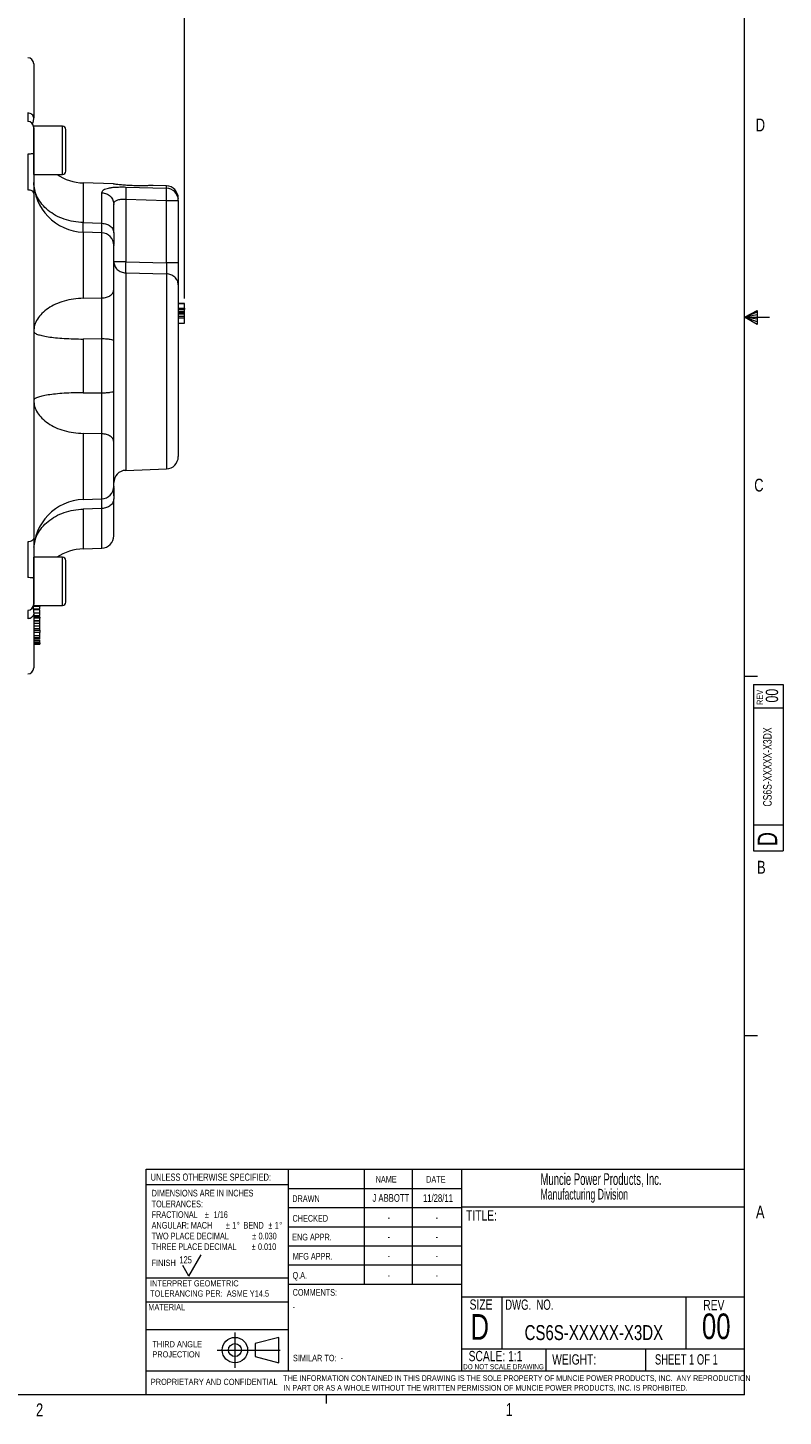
# Model space of a CAD drawing. Header units: inches. Extents: x 0.3 to 33.9, y 0.2 to 21.7.
# Tile 17 of 24: x 26.5 to 33.9, y 0.2 to 13.7. Entities that reach past the tile are written whole.
import ezdxf

# ---------------------------------------------------------------- set-up
doc = ezdxf.new("R2010")
doc.units = ezdxf.units.IN
doc.header["$MEASUREMENT"] = 0
doc.linetypes.add('CENTERX2', pattern=[0.8, 0.5, -0.1, 0.1, -0.1])
doc.layers.add('BORDER', color=7, linetype='Continuous', lineweight=15)
doc.layers.add('SLD-0', color=7, linetype='Continuous', lineweight=15)
doc.styles.add('SLDTEXTSTYLE0', font='TXT', dxfattribs={"width": 0.75})
doc.styles.add('SLDTEXTSTYLE1', font='TXT', dxfattribs={"width": 0.605})
doc.styles.add('SLDTEXTSTYLE2', font='TXT', dxfattribs={"width": 0.694444})
doc.styles.add('SLDTEXTSTYLE3', font='TXT', dxfattribs={"width": 0.6875})
doc.dimstyles.new('SLDDIMSTYLE0', dxfattribs={"dimtxt": 0.25, "dimasz": 0.13, "dimexe": 0, "dimexo": 0.0625, "dimgap": 0.0625, "dimtad": 0, "dimtih": 1, "dimtoh": 1, "dimdec": 4, "dimrnd": 1e-09, "dimzin": 12, "dimdsep": 46, "dimtxsty": 'SLDTEXTSTYLE0', "dimsah": 1, "dimcen": 0.09, "dimadec": 0, "dimazin": 3, "dimtfac": 1, "dimtdec": 4, "dimtofl": 0, "dimtmove": 0, "dimatfit": 3, "dimfxl": 1, "dimfrac": 2, "dimtolj": 1, "dimtzin": 12, "dimarcsym": 0})

# ---------------------------------------------------------------- blocks, each defined once
blk = doc.blocks.new('Block1')
at = {"layer": 'SLD-0', "color": 1, "linetype": 'CENTERX2'}
for p, q in [((3.162, 0.867), (3.162, 0.522)), ((2.989, 0.695), (3.334, 0.695))]:
    blk.add_line(p, q, dxfattribs=at)
at = {"layer": 'SLD-0', "color": 1}
for p, q in [((3.589, 0.818), (3.359, 0.758)), ((3.589, 0.571), (3.589, 0.818)), ((3.334, 0.695), (3.604, 0.695)), ((3.359, 0.758), (3.359, 0.632)), ((3.359, 0.632), (3.589, 0.571))]:
    blk.add_line(p, q, dxfattribs=at)
for radius in [0.124, 0.0629]:
    blk.add_circle((3.162, 0.695), radius, dxfattribs=at)
blk = doc.blocks.new('SW_NOTE_0')
at = {"layer": 'SLD-0', "color": 0, "char_height": 0.06, "attachment_point": 1, "style": 'SLDTEXTSTYLE0'}
for s, insert in [('THIRD ANGLE', (0, 0.077)), ('PROJECTION', (0, -0.022))]:
    blk.add_mtext(s, dxfattribs=dict(at, insert=insert))
blk = doc.blocks.new('SW_NOTE_1')
at = {"layer": 'SLD-0', "color": 0, "char_height": 0.055, "attachment_point": 1, "style": 'SLDTEXTSTYLE0'}
for s, insert in [('THE INFORMATION CONTAINED IN THIS DRAWING IS THE SOLE PROPERTY OF MUNCIE POWER PRODUCTS, INC.  ANY REPRODUCTION', (0, 0.071)), ('IN PART OR AS A WHOLE WITHOUT THE WRITTEN PERMISSION OF MUNCIE POWER PRODUCTS, INC. IS PROHIBITED.', (0, -0.023))]:
    blk.add_mtext(s, dxfattribs=dict(at, insert=insert))
blk = doc.blocks.new('SW_NOTE_2')
at = {"layer": 'SLD-0', "color": 0, "char_height": 0.065, "attachment_point": 1, "style": 'SLDTEXTSTYLE0'}
for s, insert in [('DIMENSIONS ARE IN INCHES', (0, 0.084)), ('TOLERANCES:', (0, -0.021)), ('FRACTIONAL', (0, -0.125)), ('%%p', (0.518, -0.125)), ('1/16', (0.604, -0.125)), ('ANGULAR: MACH', (0, -0.229)), ('%%p', (0.723, -0.229)), ('1', (0.785, -0.229)), ('%%d', (0.829, -0.229)), ('BEND', (0.895, -0.229)), ('%%p', (1.137, -0.229)), ('1', (1.199, -0.229)), ('%%d', (1.243, -0.229)), ('TWO PLACE DECIMAL', (0, -0.334)), ('%%p', (0.979, -0.334)), ('0.030', (1.041, -0.334)), ('THREE PLACE DECIMAL', (0, -0.438)), ('%%p', (0.974, -0.438)), ('0.010', (1.036, -0.438))]:
    blk.add_mtext(s, dxfattribs=dict(at, insert=insert))
blk = doc.blocks.new('SW_NOTE_3')
at = {"layer": 'SLD-0', "color": 0, "char_height": 0.06, "attachment_point": 1, "style": 'SLDTEXTSTYLE0'}
for s, insert in [('INTERPRET GEOMETRIC', (0, 0.077)), ('TOLERANCING PER:  ASME Y14.5', (0, -0.022))]:
    blk.add_mtext(s, dxfattribs=dict(at, insert=insert))
blk = doc.blocks.new('SW_NOTE_4')
at = {"layer": 'SLD-0', "color": 0, "attachment_point": 1, "style": 'SLDTEXTSTYLE1'}
for s, insert, char_height in [('Muncie Power Products, Inc.', (0, 0.147), 0.11458), ('Manufacturing Division', (0, -0.005), 0.10417)]:
    blk.add_mtext(s, dxfattribs=dict(at, insert=insert, char_height=char_height))
blk = doc.blocks.new('*D21')
at = {"layer": 'SLD-0'}
for p, q in [((24.024, 12.222), (24.024, 15.924)), ((25.566, 15.836), (25.515, 15.836)), ((25.515, 15.836), (25.515, 15.439)), ((26.524, 15.836), (26.575, 15.836)), ((26.575, 15.836), (26.575, 15.439)), ((28.066, 11.091), (28.066, 15.924)), ((24.024, 15.799), (25.427, 15.799)), ((28.066, 15.799), (26.664, 15.799)), ((25.515, 15.439), (25.566, 15.439)), ((26.575, 15.439), (26.524, 15.439))]:
    blk.add_line(p, q, dxfattribs=at)
for points in [[(24.024, 15.799), (24.154, 15.779), (24.154, 15.819)], [(28.066, 15.799), (27.936, 15.819), (27.936, 15.779)]]:
    blk.add_solid(points, dxfattribs=at)
at = {"layer": 'SLD-0', "char_height": 0.25, "attachment_point": 1, "style": 'SLDTEXTSTYLE0'}
for s, insert in [('4.04', (25.62, 16.209, -0.439)), ('102.7', (25.63, 15.761, -0.439))]:
    blk.add_mtext(s, dxfattribs=dict(at, insert=insert))

msp = doc.modelspace()

# ---------------------------------------------------------------- linework, layer by layer
at = {"color": 7, "linetype": 'Continuous', "lineweight": 15}
for p, q in [((26.87848, 12.76922), (26.59848, 12.76922)), ((26.59848, 12.30022), (26.59848, 12.76922)), ((26.59848, 12.30022), (26.87848, 12.30022)), ((27.37619, 12.20733), (27.08103, 12.21764)), ((27.49429, 12.17788), (27.89067, 12.1663)), ((27.89067, 12.18937), (27.76107, 12.19389)), ((27.26267, 11.82493), (27.26267, 12.12225)), ((27.49429, 12.05967), (27.49429, 11.44848)), ((27.49429, 12.05967), (27.89067, 12.04795)), ((27.89067, 11.43997), (27.89067, 12.04795)), ((27.89067, 12.04795), (28.00648, 12.04795)), ((28.00648, 12.04795), (28.00648, 11.43997)), ((27.08103, 11.8313), (27.26267, 11.82493)), ((27.26267, 11.73137), (27.08103, 11.73771)), ((27.49429, 11.44848), (27.89067, 11.43997)), ((27.49429, 11.34169), (27.89067, 11.33278)), ((27.08103, 11.09406), (27.26267, 11.09722)), ((28.00648, 11.04294), (28.06648, 11.04294)), ((28.06648, 11.04206), (28.00648, 11.04206)), ((28.00648, 11.04176), (28.06648, 11.04176)), ((28.00648, 11.04147), (28.06648, 11.04147)), ((28.00648, 10.99887), (28.06648, 10.99887)), ((28.00648, 10.98383), (28.06648, 10.98383)), ((28.00648, 10.96659), (28.06648, 10.96659)), ((28.00648, 10.95303), (28.06648, 10.95303)), ((28.06648, 10.93976), (28.00648, 10.93976)), ((28.06648, 10.9178), (28.00648, 10.9178)), ((28.06648, 10.90144), (28.00648, 10.90144)), ((28.00648, 10.85058), (28.06648, 10.85058)), ((27.26267, 10.69792), (27.08103, 10.69662)), ((27.08103, 10.69662), (27.08103, 10.17402)), ((27.26267, 10.17272), (27.26267, 10.69792)), ((27.08103, 10.17402), (27.26267, 10.17272)), ((27.26267, 9.77342), (27.08103, 9.77658)), ((27.49429, 9.41744), (27.89067, 9.43128)), ((27.08103, 9.13293), (27.26267, 9.13928)), ((27.37848, 9.17042), (27.37848, 9.13955)), ((27.26267, 9.04571), (27.08103, 9.03934)), ((27.08103, 8.653), (27.26267, 8.65935)), ((26.87848, 8.57042), (26.59848, 8.57042)), ((26.59848, 8.10142), (26.59848, 8.57042)), ((26.91048, 8.13342), (26.91048, 8.53842)), ((26.59848, 8.10142), (26.87848, 8.10142)), ((26.65848, 8.09861), (26.59848, 8.09861)), ((26.65848, 8.09044), (26.59848, 8.09044)), ((26.65848, 8.06406), (26.59848, 8.06406)), ((26.59848, 8.06276), (26.65848, 8.06276)), ((26.59848, 8.03247), (26.59848, 8.02006)), ((26.59848, 8.03052), (26.65848, 8.03052)), ((26.59848, 8.00244), (26.65848, 8.00244)), ((26.59848, 7.99698), (26.65848, 7.99698)), ((26.65848, 7.9863), (26.59848, 7.9863)), ((26.65848, 7.98797), (26.65848, 7.99325)), ((26.65848, 7.97637), (26.59848, 7.97637)), ((26.65848, 7.95088), (26.59848, 7.95088)), ((26.59848, 7.95049), (26.65848, 7.95049)), ((26.59848, 7.92957), (26.65848, 7.92957)), ((26.59848, 7.90201), (26.65848, 7.90201)), ((26.59848, 7.87687), (26.65848, 7.87687)), ((26.59848, 7.85943), (26.65848, 7.85943)), ((26.65848, 7.92957), (26.65848, 7.9484)), ((26.65848, 7.87687), (26.65848, 7.89966)), ((26.65848, 7.83869), (26.59848, 7.83869)), ((26.65848, 7.83673), (26.59848, 7.83673)), ((26.59848, 7.80795), (26.65848, 7.80795)), ((26.59848, 7.7879), (26.65848, 7.7879)), ((26.65848, 7.77088), (26.59848, 7.77088)), ((26.59848, 7.76038), (26.65848, 7.76038)), ((26.59848, 7.75695), (26.65848, 7.75695)), ((26.65848, 7.73672), (26.59848, 7.73672)), ((26.65848, 7.72846), (26.59848, 7.72846)), ((26.65848, 7.71953), (26.59848, 7.71953))]:
    msp.add_line(p, q, dxfattribs=at)
at = {"color": 8, "linetype": 'Continuous', "lineweight": 15}
for p, q in [((26.87848, 12.30022), (26.87848, 12.76922)), ((27.08103, 12.21764), (27.08103, 11.8313)), ((27.89067, 12.1663), (27.89067, 12.18937)), ((27.08103, 11.73771), (27.08103, 11.09406)), ((27.26267, 11.09722), (27.26267, 11.73137)), ((27.49429, 11.34169), (27.49429, 9.41744)), ((27.89067, 11.33278), (27.89067, 9.43128)), ((27.08103, 9.77658), (27.08103, 9.13293)), ((27.26267, 9.13928), (27.26267, 9.77342)), ((27.08103, 9.03934), (27.08103, 8.653)), ((27.26267, 8.65935), (27.26267, 9.04571)), ((26.87848, 8.10142), (26.87848, 8.57042))]:
    msp.add_line(p, q, dxfattribs=at)
at = {"color": 7, "linetype": 'Continuous', "lineweight": 15}
for centre, radius, start, end in [((26.53848, 13.37738), 0.06, 0, 88), ((26.53848, 12.75678), 0.06, 360, 88), ((26.87848, 12.73722), 0.032, 360, 90), ((26.87848, 12.33222), 0.032, 270, 0), ((27.09848, 12.2374), 0.5, 180, 268), ((27.09848, 12.71733), 0.5, 236.535288, 268), ((27.88648, 12.06944), 0.12, 0, 88), ((27.88733, 12.0472), 0.11915, 0.364019, 88.393997), ((27.25848, 11.61144), 0.12, 0, 88), ((27.88648, 9.5512), 0.12, 272, 0), ((27.49848, 9.29751), 0.12, 92, 180), ((27.25848, 9.2592), 0.12, 272, 360), ((27.09848, 8.63324), 0.5, 92, 180), ((27.25848, 8.77927), 0.12, 272, 0), ((27.09848, 8.15331), 0.5, 92, 123.464712), ((26.87848, 8.53842), 0.032, 0, 90), ((26.87848, 8.13342), 0.032, 270, 0), ((26.53848, 8.11386), 0.06, 272, 0), ((26.53848, 7.49326), 0.06, 272, 360)]:
    msp.add_arc(centre, radius, start, end, dxfattribs=at)
for points, knots in [([(26.59848, 13.37738), (26.59848, 13.37431), (26.59848, 13.36817), (26.59848, 13.31885), (26.59848, 13.24195), (26.59848, 13.13644), (26.59848, 13.00818), (26.59848, 12.9028), (26.59848, 12.85058)], [0, 0, 0, 0, 0.17159352, 0.34227145, 0.511803, 0.67732548, 0.84012194, 1, 1, 1, 1]), ([(26.58672, 12.79626), (26.58809, 12.79699), (26.59138, 12.79874), (26.59455, 12.81113), (26.59697, 12.82427), (26.59832, 12.83739), (26.59843, 12.84596), (26.59848, 12.84991)], [0, 0, 0, 0, 0.19862158, 0.47795801, 0.69387575, 0.85899363, 1, 1, 1, 1]), ([(26.59848, 12.7554), (26.59848, 12.75572), (26.59848, 12.75681), (26.59848, 12.74635), (26.59848, 12.72485), (26.59848, 12.69305), (26.59848, 12.65334), (26.59848, 12.60705), (26.59848, 12.55684), (26.59848, 12.52303), (26.59848, 12.50635)], [0, 0, 0, 0, 0.05722164, 0.19341989, 0.32961815, 0.46227993, 0.59494171, 0.73113996, 0.86733822, 1, 1, 1, 1]), ([(26.91048, 12.33222), (26.91048, 12.33493), (26.91048, 12.33909), (26.91048, 12.36434), (26.91048, 12.39047), (26.91048, 12.42292), (26.91048, 12.47006), (26.91048, 12.53472), (26.91048, 12.59938), (26.91048, 12.64653), (26.91048, 12.67897), (26.91048, 12.7051), (26.91048, 12.73036), (26.91048, 12.73452), (26.91048, 12.73722)], [0, 0, 0, 0, 0.11972842, 0.18418033, 0.25, 0.31581967, 0.38027158, 0.5, 0.61972842, 0.68418033, 0.75, 0.81581967, 0.88027158, 1, 1, 1, 1]), ([(26.54058, 12.49869), (26.54062, 12.47087), (26.54069, 12.42119), (26.54072, 12.35491), (26.54073, 12.30021), (26.54071, 12.25709), (26.54068, 12.21613), (26.54063, 12.18167), (26.54059, 12.15902), (26.54058, 12.14951)], [0, 0, 0, 0, 0.2271673, 0.40566216, 0.54340472, 0.68194649, 0.77822301, 0.90686607, 1, 1, 1, 1]), ([(26.59848, 12.50635), (26.59848, 12.47207), (26.59848, 12.4035), (26.59848, 12.30125), (26.59848, 12.20292), (26.59848, 12.14449), (26.59848, 12.11527)], [0, 0, 0, 0, 0.25000536, 0.5000378, 0.74999915, 1, 1, 1, 1]), ([(27.26267, 12.12225), (27.26579, 12.13204), (27.27198, 12.15147), (27.31539, 12.16661), (27.36222, 12.1741), (27.40313, 12.17735), (27.4476, 12.17876), (27.47879, 12.17817), (27.49429, 12.17788)], [0, 0, 0, 0, 0.25722613, 0.51004716, 0.63510572, 0.75797199, 0.87973136, 1, 1, 1, 1]), ([(27.4545, 12.19764), (27.44612, 12.19852), (27.42911, 12.20031), (27.40859, 12.20284), (27.39217, 12.205), (27.38132, 12.20651), (27.37575, 12.20732), (27.37607, 12.20727), (27.37619, 12.20725)], [0, 0, 0, 0, 0.17842471, 0.36200016, 0.54043169, 0.72409441, 0.90147017, 1, 1, 1, 1]), ([(27.76107, 12.19384), (27.76122, 12.19385), (27.7619, 12.19389), (27.75788, 12.19363), (27.74904, 12.19307), (27.73528, 12.19228), (27.71714, 12.19139), (27.69495, 12.19053), (27.66895, 12.18985), (27.63972, 12.1895), (27.60782, 12.18963), (27.57422, 12.19033), (27.53968, 12.19166), (27.50784, 12.19345), (27.47905, 12.1955), (27.46273, 12.19692), (27.4545, 12.19764)], [0, 0, 0, 0, 0.021151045, 0.095069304, 0.165828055, 0.238555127, 0.310951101, 0.385272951, 0.460982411, 0.538700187, 0.617920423, 0.699297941, 0.781046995, 0.865112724, 0.931917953, 1, 1, 1, 1]), ([(27.49429, 12.17788), (27.49465, 12.17405), (27.49537, 12.16641), (27.49569, 12.13842), (27.49537, 12.10165), (27.49465, 12.07367), (27.49429, 12.05967)], [0, 0, 0, 0, 0.25011375, 0.5, 0.74988625, 1, 1, 1, 1]), ([(26.59848, 12.11527), (26.59848, 12.03552), (26.59848, 11.87457), (26.59848, 11.61276), (26.59848, 11.3351), (26.59848, 11.04333), (26.59848, 10.74161), (26.59848, 10.43533), (26.59848, 10.12905), (26.59848, 9.82733), (26.59848, 9.53555), (26.59848, 9.25789), (26.59848, 8.99608), (26.59848, 8.83513), (26.59848, 8.75538)], [0, 0, 0, 0, 0.07993651, 0.16133214, 0.24409849, 0.32885903, 0.41419794, 0.49999999, 0.58579675, 0.67113572, 0.7559015, 0.83866274, 0.92006097, 1, 1, 1, 1]), ([(27.37848, 12.00833), (27.37993, 12.01743), (27.38207, 12.0309), (27.39641, 12.04388), (27.41036, 12.05119), (27.42757, 12.05624), (27.44745, 12.05929), (27.47004, 12.06061), (27.48612, 12.05999), (27.49429, 12.05967)], [0, 0, 0, 0, 0.26493722, 0.39221212, 0.51681031, 0.63297515, 0.7516961, 0.87378794, 1, 1, 1, 1]), ([(27.89067, 12.04795), (27.89103, 12.06157), (27.89177, 12.08968), (27.89205, 12.12453), (27.89189, 12.14687), (27.89139, 12.16041), (27.89092, 12.16423), (27.89067, 12.1663)], [0, 0, 0, 0, 0.24177136, 0.49932159, 0.70033108, 0.83791546, 1, 1, 1, 1]), ([(28.00648, 12.04795), (28.00648, 12.05644), (28.00648, 12.06918), (28.00648, 12.06758), (28.00648, 12.06705)], [0, 0, 0, 0, 0.66655698, 1, 1, 1, 1]), ([(27.37848, 11.73109), (27.37848, 11.76985), (27.37848, 11.84739), (27.37848, 11.94067), (27.37848, 11.98578), (27.37848, 12.00833)], [0, 0, 0, 0, 0.33326025, 0.66675614, 1, 1, 1, 1]), ([(27.37848, 11.73109), (27.37848, 11.70526), (27.37848, 11.65619), (27.37848, 11.63116), (27.37848, 11.6193)], [0, 0, 0, 0, 0.526566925, 1, 1, 1, 1]), ([(27.37848, 11.17532), (27.37848, 11.19692), (27.37848, 11.24119), (27.37848, 11.32262), (27.37848, 11.40532), (27.37848, 11.48131), (27.37848, 11.54541), (27.37848, 11.5903), (27.37848, 11.61202), (27.37848, 11.60934), (27.37848, 11.60862)], [0, 0, 0, 0, 0.13191305, 0.27034792, 0.40878278, 0.54069583, 0.67260888, 0.81104375, 0.94947861, 1, 1, 1, 1]), ([(27.49429, 11.44848), (27.49409, 11.4375), (27.49368, 11.41555), (27.49352, 11.38519), (27.49368, 11.35907), (27.49409, 11.34748), (27.49429, 11.34169)], [0, 0, 0, 0, 0.250044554, 0.5, 0.749955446, 1, 1, 1, 1]), ([(27.89067, 11.43997), (27.89093, 11.42567), (27.89136, 11.40157), (27.89145, 11.37089), (27.89124, 11.34818), (27.89086, 11.33782), (27.89067, 11.33278)], [0, 0, 0, 0, 0.32249345, 0.54318384, 0.77777715, 1, 1, 1, 1]), ([(28.00648, 11.43997), (28.00648, 11.41787), (28.00648, 11.37366), (28.00648, 11.31266), (28.00648, 11.26011), (28.00648, 11.2371), (28.00648, 11.22558)], [0, 0, 0, 0, 0.2498446, 0.49968698, 0.74963878, 1, 1, 1, 1]), ([(27.26267, 10.69792), (27.2627, 10.70644), (27.26277, 10.72486), (27.26287, 10.75656), (27.26295, 10.78849), (27.26301, 10.82091), (27.26306, 10.85435), (27.2631, 10.90957), (27.26306, 10.97296), (27.26292, 11.0417), (27.26276, 11.07783), (27.26267, 11.09722)], [0, 0, 0, 0, 0.06017949, 0.13011372, 0.22233812, 0.28341213, 0.35790137, 0.457617, 0.67746238, 0.82693586, 1, 1, 1, 1]), ([(27.37848, 10.68019), (27.37848, 10.72452), (27.37848, 10.81314), (27.37848, 10.94481), (27.37848, 11.06935), (27.37848, 11.14), (27.37848, 11.17532)], [0, 0, 0, 0, 0.2506275, 0.50100176, 0.75057767, 1, 1, 1, 1]), ([(28.00648, 11.22558), (28.00648, 11.20263), (28.00648, 11.15575), (28.00648, 11.05932), (28.00648, 10.94382), (28.00648, 10.8111), (28.00648, 10.66729), (28.00648, 10.51878), (28.00648, 10.37218), (28.00648, 10.23077), (28.00648, 10.0946), (28.00648, 9.96418), (28.00648, 9.8434), (28.00648, 9.73841), (28.00648, 9.65408), (28.00648, 9.59426), (28.00648, 9.55779), (28.00648, 9.55337), (28.00648, 9.5512)], [0, 0, 0, 0, 0.05942547, 0.12141016, 0.18522661, 0.25, 0.31477339, 0.37858984, 0.44057453, 0.5, 0.55942547, 0.62141016, 0.68522661, 0.75, 0.81477339, 0.87858984, 0.94057453, 1, 1, 1, 1]), ([(28.06648, 10.99887), (28.06648, 11.00003), (28.06648, 11.00288), (28.06648, 11.00707), (28.06648, 11.01194), (28.06648, 11.01601), (28.06648, 11.01953), (28.06648, 11.02241), (28.06648, 11.02507), (28.06648, 11.02741), (28.06648, 11.02933), (28.06648, 11.03114), (28.06648, 11.03297), (28.06648, 11.0348), (28.06648, 11.03668), (28.06648, 11.03824), (28.06648, 11.03979), (28.06648, 11.0411), (28.06648, 11.04135), (28.06648, 11.04147)], [0, 0, 0, 0, 0.04465946, 0.10927179, 0.17484754, 0.26298636, 0.30807017, 0.36088215, 0.42414287, 0.46792924, 0.51179792, 0.55600407, 0.60028622, 0.65639895, 0.71266268, 0.78070715, 0.82953016, 0.91966842, 1, 1, 1, 1]), ([(28.06648, 10.99887), (28.06648, 10.99853), (28.06648, 10.99785), (28.06648, 10.99684), (28.06648, 10.99583), (28.06648, 10.99471), (28.06648, 10.99351), (28.06648, 10.99225), (28.06648, 10.99103), (28.06648, 10.98983), (28.06648, 10.98869), (28.06648, 10.98759), (28.06648, 10.98656), (28.06648, 10.98563), (28.06648, 10.98497), (28.06648, 10.98452), (28.06648, 10.98415), (28.06648, 10.98388), (28.06648, 10.98384), (28.06648, 10.98383)], [0, 0, 0, 0, 0.04665461, 0.09390058, 0.14262726, 0.19172073, 0.25838995, 0.32557212, 0.39404506, 0.46285699, 0.53514983, 0.60777557, 0.68151949, 0.75570986, 0.82718983, 0.86333199, 0.89964014, 0.96610631, 1, 1, 1, 1]), ([(28.06648, 10.96659), (28.06648, 10.96661), (28.06648, 10.96665), (28.06648, 10.96697), (28.06648, 10.96745), (28.06648, 10.96816), (28.06648, 10.96917), (28.06648, 10.97053), (28.06648, 10.97209), (28.06648, 10.97386), (28.06648, 10.97581), (28.06648, 10.97778), (28.06648, 10.97962), (28.06648, 10.98127), (28.06648, 10.98263), (28.06648, 10.98352), (28.06648, 10.98383)], [0, 0, 0, 0, 0.057511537, 0.115670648, 0.175376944, 0.235450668, 0.322969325, 0.411149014, 0.501086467, 0.591526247, 0.683906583, 0.776829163, 0.847998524, 0.907592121, 0.967409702, 1, 1, 1, 1]), ([(28.06648, 10.95303), (28.06648, 10.95331), (28.06648, 10.95416), (28.06648, 10.9553), (28.06648, 10.95668), (28.06648, 10.95776), (28.06648, 10.95893), (28.06648, 10.95994), (28.06648, 10.96102), (28.06648, 10.96202), (28.06648, 10.96294), (28.06648, 10.96379), (28.06648, 10.96454), (28.06648, 10.9652), (28.06648, 10.96572), (28.06648, 10.9661), (28.06648, 10.96637), (28.06648, 10.96655), (28.06648, 10.96658), (28.06648, 10.96659)], [0, 0, 0, 0, 0.03416972, 0.1040725, 0.14160854, 0.21746565, 0.25606476, 0.31786191, 0.3801338, 0.44365344, 0.50752046, 0.57290528, 0.63861835, 0.70537008, 0.77249225, 0.82862334, 0.88501985, 0.94233053, 1, 1, 1, 1]), ([(28.06648, 10.93976), (28.06648, 10.93977), (28.06648, 10.93978), (28.06648, 10.93991), (28.06648, 10.9401), (28.06648, 10.9404), (28.06648, 10.94083), (28.06648, 10.94141), (28.06648, 10.9421), (28.06648, 10.94289), (28.06648, 10.94376), (28.06648, 10.94471), (28.06648, 10.94575), (28.06648, 10.94698), (28.06648, 10.94843), (28.06648, 10.94988), (28.06648, 10.95112), (28.06648, 10.95209), (28.06648, 10.95271), (28.06648, 10.95303)], [0, 0, 0, 0, 0.04355615, 0.08741689, 0.13211405, 0.17705172, 0.23966742, 0.30276203, 0.36719183, 0.43201962, 0.49629314, 0.56093197, 0.6267781, 0.69308188, 0.77708463, 0.86264359, 0.91350675, 0.95649266, 1, 1, 1, 1]), ([(28.06648, 10.91921), (28.06648, 10.91972), (28.06648, 10.92115), (28.06648, 10.92339), (28.06648, 10.92592), (28.06648, 10.92834), (28.06648, 10.93062), (28.06648, 10.93276), (28.06648, 10.93474), (28.06648, 10.93661), (28.06648, 10.93824), (28.06648, 10.93928), (28.06648, 10.93968), (28.06648, 10.93976)], [0, 0, 0, 0, 0.0541212, 0.15035819, 0.24859628, 0.34742067, 0.44639357, 0.54591347, 0.64723104, 0.74922525, 0.86379032, 0.97382979, 1, 1, 1, 1]), ([(28.06648, 10.90144), (28.06648, 10.90179), (28.06648, 10.90285), (28.06648, 10.90426), (28.06648, 10.90573), (28.06648, 10.90694), (28.06648, 10.90821), (28.06648, 10.90944), (28.06648, 10.91073), (28.06648, 10.91208), (28.06648, 10.91344), (28.06648, 10.91469), (28.06648, 10.91563), (28.06648, 10.9163), (28.06648, 10.91677), (28.06648, 10.91718), (28.06648, 10.91751), (28.06648, 10.91775), (28.06648, 10.91778), (28.06648, 10.9178)], [0, 0, 0, 0, 0.04187494, 0.12700237, 0.17076096, 0.22841859, 0.28652183, 0.34575334, 0.40528161, 0.48388081, 0.56301589, 0.64387806, 0.72538591, 0.76923045, 0.81323103, 0.85782435, 0.90268599, 0.95100606, 1, 1, 1, 1]), ([(28.06648, 10.85058), (28.06648, 10.85062), (28.06648, 10.85073), (28.06648, 10.85153), (28.06648, 10.8529), (28.06648, 10.85469), (28.06648, 10.85744), (28.06648, 10.86041), (28.06648, 10.86316), (28.06648, 10.86596), (28.06648, 10.86871), (28.06648, 10.87164), (28.06648, 10.87395), (28.06648, 10.87636), (28.06648, 10.87888), (28.06648, 10.88138), (28.06648, 10.88465), (28.06648, 10.88795), (28.06648, 10.892), (28.06648, 10.89518), (28.06648, 10.89853), (28.06648, 10.9004), (28.06648, 10.90144)], [0, 0, 0, 0, 0.03585586, 0.10837865, 0.14491874, 0.21716444, 0.29208881, 0.37522537, 0.42936031, 0.46740074, 0.54362642, 0.58216633, 0.62076068, 0.65968987, 0.69880369, 0.73798413, 0.77235666, 0.84127491, 0.87585942, 0.93424855, 0.96347471, 1, 1, 1, 1]), ([(27.26267, 9.77342), (27.26276, 9.79281), (27.26292, 9.82895), (27.26306, 9.89768), (27.2631, 9.96107), (27.26306, 10.0163), (27.26301, 10.04974), (27.26294, 10.08738), (27.26283, 10.12798), (27.26272, 10.15949), (27.26267, 10.17272)], [0, 0, 0, 0, 0.1730747, 0.3225573, 0.5424161, 0.64213781, 0.7166316, 0.77770933, 0.90667544, 1, 1, 1, 1]), ([(27.37848, 9.69532), (27.37848, 9.73064), (27.37848, 9.8013), (27.37848, 9.92583), (27.37848, 10.0575), (27.37848, 10.14612), (27.37848, 10.19045)], [0, 0, 0, 0, 0.24942233, 0.49899824, 0.749372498, 1, 1, 1, 1]), ([(27.37848, 9.26202), (27.37848, 9.2613), (27.37848, 9.25862), (27.37848, 9.28034), (27.37848, 9.32523), (27.37848, 9.38934), (27.37848, 9.46533), (27.37848, 9.54802), (27.37848, 9.62946), (27.37848, 9.67372), (27.37848, 9.69532)], [0, 0, 0, 0, 0.05052139, 0.18895625, 0.32739112, 0.45930417, 0.59121722, 0.72965208, 0.86808695, 1, 1, 1, 1]), ([(27.37845, 9.17042), (27.37844, 9.17957), (27.37844, 9.20434), (27.37817, 9.22563), (27.37771, 9.24153), (27.37682, 9.24405), (27.37644, 9.24512)], [0, 0, 0, 0, 0.20071641, 0.54305238, 0.80452477, 1, 1, 1, 1]), ([(27.26267, 9.04571), (27.26276, 9.06033), (27.26292, 9.08756), (27.26306, 9.11995), (27.26307, 9.13252), (27.26308, 9.13945)], [0, 0, 0, 0, 0.34208066, 0.63753171, 1, 1, 1, 1]), ([(27.37848, 8.77927), (27.37848, 8.78142), (27.37848, 8.7857), (27.37848, 8.82004), (27.37848, 8.87331), (27.37848, 8.94582), (27.37848, 9.03324), (27.37848, 9.10437), (27.37848, 9.13955)], [0, 0, 0, 0, 0.17275416, 0.34435405, 0.51451295, 0.67975419, 0.84165162, 1, 1, 1, 1]), ([(26.60108, 8.66906), (26.60249, 8.68703), (26.60589, 8.73004), (26.63244, 8.79555), (26.67645, 8.86258), (26.73663, 8.92167), (26.80992, 8.97078), (26.89387, 9.00776), (26.98528, 9.03254), (27.04912, 9.03708), (27.08103, 9.03934)], [0, 0, 0, 0, 0.09298811, 0.22256123, 0.35213436, 0.48170749, 0.61128062, 0.74085374, 0.87042687, 1, 1, 1, 1]), ([(26.54058, 8.72114), (26.54062, 8.69761), (26.54069, 8.6556), (26.54072, 8.59269), (26.54073, 8.53913), (26.54071, 8.49378), (26.54068, 8.44939), (26.54063, 8.41033), (26.54059, 8.3833), (26.54058, 8.37196)], [0, 0, 0, 0, 0.22716738, 0.40566242, 0.54340501, 0.68194667, 0.77822309, 0.90686608, 1, 1, 1, 1]), ([(26.59848, 8.75538), (26.59848, 8.72615), (26.59848, 8.6677), (26.59848, 8.56938), (26.59848, 8.46713), (26.59848, 8.39858), (26.59848, 8.36429)], [0, 0, 0, 0, 0.25000546, 0.5000381, 0.74999925, 1, 1, 1, 1]), ([(26.59848, 8.36429), (26.59848, 8.34761), (26.59848, 8.3138), (26.59848, 8.26359), (26.59848, 8.2173), (26.59848, 8.1776), (26.59848, 8.1458), (26.59848, 8.12429), (26.59848, 8.11384), (26.59848, 8.11492), (26.59848, 8.11524)], [0, 0, 0, 0, 0.13266178, 0.26886004, 0.40505829, 0.53772007, 0.67038185, 0.80658011, 0.94277836, 1, 1, 1, 1]), ([(26.59844, 8.03247), (26.59844, 8.03433), (26.59842, 8.04346), (26.59814, 8.0564), (26.59754, 8.07085), (26.59636, 8.08438), (26.5952, 8.09066), (26.59359, 8.09127), (26.59308, 8.09146)], [0, 0, 0, 0, 0.04898028, 0.23985567, 0.40815707, 0.6155621, 0.87795504, 1, 1, 1, 1]), ([(26.59848, 8.02006), (26.59848, 7.96785), (26.59848, 7.86247), (26.59848, 7.7342), (26.59848, 7.6287), (26.59848, 7.5518), (26.59848, 7.50247), (26.59848, 7.49634), (26.59848, 7.49326)], [0, 0, 0, 0, 0.15987303, 0.32266429, 0.48819699, 0.65771808, 0.82839589, 1, 1, 1, 1]), ([(26.65848, 8.09858), (26.65848, 8.09778), (26.65848, 8.09658), (26.65848, 8.09327), (26.65848, 8.09121), (26.65848, 8.09044)], [0, 0, 0, 0, 0.55796579, 0.83629353, 1, 1, 1, 1]), ([(26.65848, 8.06406), (26.65848, 8.06502), (26.65848, 8.06748), (26.65848, 8.07349), (26.65848, 8.08008), (26.65848, 8.08608), (26.65848, 8.0891), (26.65848, 8.09044)], [0, 0, 0, 0, 0.15670981, 0.40117356, 0.66627579, 0.85190919, 1, 1, 1, 1]), ([(26.65848, 8.06653), (26.65848, 8.06784), (26.65848, 8.07256), (26.65848, 8.07825), (26.65848, 8.08215), (26.65848, 8.08282)], [0, 0, 0, 0, 0.24273696, 0.86949581, 1, 1, 1, 1]), ([(26.65848, 8.03052), (26.65848, 8.03423), (26.65848, 8.04213), (26.65848, 8.05115), (26.65848, 8.05595)], [0, 0, 0, 0, 0.46909047, 1, 1, 1, 1]), ([(26.65848, 8.00244), (26.65848, 8.00443), (26.65848, 8.00843), (26.65848, 8.01713), (26.65848, 8.02557), (26.65848, 8.03052)], [0, 0, 0, 0, 0.2923998, 0.58508718, 1, 1, 1, 1]), ([(26.65848, 7.9862), (26.65848, 7.98617), (26.65848, 7.98576), (26.65848, 7.98309), (26.65848, 7.97941), (26.65848, 7.97719), (26.65848, 7.97637)], [0, 0, 0, 0, 0.04580233, 0.58384599, 0.84587821, 1, 1, 1, 1]), ([(26.65848, 7.95088), (26.65848, 7.95171), (26.65848, 7.95382), (26.65848, 7.95948), (26.65848, 7.96587), (26.65848, 7.97184), (26.65848, 7.97498), (26.65848, 7.97637)], [0, 0, 0, 0, 0.15670981, 0.40117356, 0.66627579, 0.85190919, 1, 1, 1, 1]), ([(26.65848, 7.90201), (26.65848, 7.90257), (26.65848, 7.90396), (26.65848, 7.90887), (26.65848, 7.91611), (26.65848, 7.92373), (26.65848, 7.92812), (26.65848, 7.92957)], [0, 0, 0, 0, 0.12248182, 0.30175194, 0.57769016, 0.86068618, 1, 1, 1, 1]), ([(26.65848, 7.90201), (26.65848, 7.90168), (26.65848, 7.90122), (26.65848, 7.90183), (26.65848, 7.90201)], [0, 0, 0, 0, 0.7178974, 1, 1, 1, 1]), ([(26.65848, 7.85943), (26.65848, 7.8608), (26.65848, 7.86462), (26.65848, 7.87038), (26.65848, 7.8747), (26.65848, 7.87687)], [0, 0, 0, 0, 0.21806141, 0.60746674, 1, 1, 1, 1]), ([(26.65848, 7.85943), (26.65848, 7.85839), (26.65848, 7.85559), (26.65848, 7.84975), (26.65848, 7.84422), (26.65848, 7.84006), (26.65848, 7.83909), (26.65848, 7.83869)], [0, 0, 0, 0, 0.116766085, 0.316948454, 0.687458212, 0.870935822, 1, 1, 1, 1]), ([(26.65848, 7.83966), (26.65848, 7.83926), (26.65848, 7.83836), (26.65848, 7.83832), (26.65848, 7.83863), (26.65848, 7.83869)], [0, 0, 0, 0, 0.40174614, 0.89203972, 1, 1, 1, 1]), ([(26.65848, 7.80795), (26.65848, 7.80845), (26.65848, 7.80961), (26.65848, 7.81429), (26.65848, 7.82245), (26.65848, 7.82954), (26.65848, 7.83362)], [0, 0, 0, 0, 0.13140792, 0.30994504, 0.60289035, 1, 1, 1, 1]), ([(26.65848, 7.80795), (26.65848, 7.80771), (26.65848, 7.80746), (26.65848, 7.80792), (26.65848, 7.80795)], [0, 0, 0, 0, 0.934647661, 1, 1, 1, 1]), ([(26.65848, 7.7879), (26.65848, 7.78826), (26.65848, 7.78913), (26.65848, 7.79333), (26.65848, 7.79825), (26.65848, 7.80225), (26.65848, 7.80336)], [0, 0, 0, 0, 0.18055215, 0.44509595, 0.846023, 1, 1, 1, 1]), ([(26.65848, 7.77088), (26.65848, 7.77131), (26.65848, 7.77243), (26.65848, 7.77687), (26.65848, 7.78237), (26.65848, 7.78794), (26.65848, 7.79123), (26.65848, 7.79268)], [0, 0, 0, 0, 0.15670981, 0.40117356, 0.66627579, 0.85190919, 1, 1, 1, 1]), ([(26.65848, 7.76038), (26.65848, 7.76072), (26.65848, 7.76108), (26.65848, 7.76411), (26.65848, 7.76435)], [0, 0, 0, 0, 0.92002336, 1, 1, 1, 1]), ([(26.65848, 7.73672), (26.65848, 7.73908), (26.65848, 7.74253), (26.65848, 7.74999), (26.65848, 7.75437), (26.65848, 7.7567), (26.65848, 7.75695)], [0, 0, 0, 0, 0.503779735, 0.737381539, 0.971833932, 1, 1, 1, 1]), ([(26.65848, 7.73672), (26.65848, 7.73592), (26.65848, 7.73457), (26.65848, 7.73157), (26.65848, 7.72952), (26.65848, 7.72846)], [0, 0, 0, 0, 0.40966947, 0.69266993, 1, 1, 1, 1]), ([(26.65848, 7.71953), (26.65848, 7.71962), (26.65848, 7.71987), (26.65848, 7.72163), (26.65848, 7.72405), (26.65848, 7.72658), (26.65848, 7.7279), (26.65848, 7.72846)], [0, 0, 0, 0, 0.14221853, 0.37029577, 0.7054741, 0.87585114, 1, 1, 1, 1])]:
    msp.add_open_spline(points, degree=3, knots=knots, dxfattribs=at)
for points in [[(26.59848, 12.85058), (26.59762, 12.85689), (26.5959, 12.86952), (26.58261, 12.88556), (26.56353, 12.89703), (26.54823, 12.89888), (26.54058, 12.89981)], [(26.59848, 12.50635), (26.59762, 12.50537), (26.5959, 12.5034), (26.58261, 12.5009), (26.56353, 12.49912), (26.54823, 12.49883), (26.54058, 12.49869)], [(27.08103, 11.8313), (27.04912, 11.83357), (26.98528, 11.8381), (26.89387, 11.86289), (26.80992, 11.89986), (26.73661, 11.94898), (26.6765, 12.00807), (26.63225, 12.07507), (26.60382, 12.1475), (26.60026, 12.19762), (26.59848, 12.22268)], [(26.59848, 12.11527), (26.59762, 12.11966), (26.5959, 12.12844), (26.58261, 12.1396), (26.56353, 12.14757), (26.54823, 12.14886), (26.54058, 12.14951)], [(27.26267, 12.12225), (27.27797, 12.1201), (27.30859, 12.11581), (27.34673, 12.08928), (27.37331, 12.05214), (27.37676, 12.02294), (27.37848, 12.00833)], [(27.26267, 11.82493), (27.27797, 11.82316), (27.30859, 11.81963), (27.34673, 11.79777), (27.37331, 11.76718), (27.37676, 11.74312), (27.37848, 11.73109)], [(27.37848, 11.44848), (27.3802, 11.43479), (27.38365, 11.40741), (27.41023, 11.3726), (27.44838, 11.34772), (27.47899, 11.3437), (27.49429, 11.34169)], [(27.49429, 11.44848), (27.47899, 11.44848), (27.44838, 11.44848), (27.41023, 11.44848), (27.38365, 11.44848), (27.3802, 11.44848), (27.37848, 11.44848)], [(28.00648, 11.43997), (28.00476, 11.43997), (28.00131, 11.43997), (27.97473, 11.43997), (27.93659, 11.43997), (27.90597, 11.43997), (27.89067, 11.43997)], [(28.00648, 11.22558), (28.00476, 11.23932), (28.00131, 11.26681), (27.97473, 11.30175), (27.93659, 11.32672), (27.90597, 11.33076), (27.89067, 11.33278)], [(27.08103, 11.09406), (27.04912, 11.09218), (26.98528, 11.08842), (26.89387, 11.06789), (26.80992, 11.03727), (26.73661, 10.99659), (26.6765, 10.94764), (26.63225, 10.89214), (26.60382, 10.83216), (26.60026, 10.79064), (26.59848, 10.76988)], [(27.26267, 11.09722), (27.27797, 11.09869), (27.30859, 11.10163), (27.34673, 11.11982), (27.37331, 11.14528), (27.37676, 11.16531), (27.37848, 11.17532)], [(26.59848, 10.76988), (26.60026, 10.76519), (26.60382, 10.75581), (26.63225, 10.74225), (26.6765, 10.72971), (26.73661, 10.71865), (26.80992, 10.70946), (26.89387, 10.70253), (26.98528, 10.6979), (27.04912, 10.69705), (27.08103, 10.69662)], [(27.37848, 10.68019), (27.37676, 10.68246), (27.37331, 10.68701), (27.34673, 10.69279), (27.30859, 10.69692), (27.27797, 10.69759), (27.26267, 10.69792)], [(27.37848, 10.19045), (27.37848, 10.27208), (27.37848, 10.43532), (27.37848, 10.59857), (27.37848, 10.68019)], [(27.08103, 10.17402), (27.04912, 10.1736), (26.98528, 10.17275), (26.89387, 10.16811), (26.80992, 10.16119), (26.73661, 10.15199), (26.6765, 10.14093), (26.63225, 10.12839), (26.60382, 10.11483), (26.60026, 10.10545), (26.59848, 10.10076)], [(27.26267, 10.17272), (27.27797, 10.17306), (27.30859, 10.17372), (27.34673, 10.17785), (27.37331, 10.18363), (27.37676, 10.18818), (27.37848, 10.19045)], [(26.59848, 10.10076), (26.60026, 10.08), (26.60382, 10.03849), (26.63225, 9.9785), (26.6765, 9.923), (26.73661, 9.87405), (26.80992, 9.83337), (26.89387, 9.80275), (26.98528, 9.78222), (27.04912, 9.77846), (27.08103, 9.77658)], [(27.37848, 9.69532), (27.37676, 9.70533), (27.37331, 9.72536), (27.34673, 9.75082), (27.30859, 9.76901), (27.27797, 9.77195), (27.26267, 9.77342)], [(27.37848, 9.13955), (27.37676, 9.12752), (27.37331, 9.10346), (27.34673, 9.07287), (27.30859, 9.05101), (27.27797, 9.04748), (27.26267, 9.04571)], [(26.59848, 8.75538), (26.59762, 8.75099), (26.5959, 8.74221), (26.58261, 8.73104), (26.56353, 8.72307), (26.54823, 8.72178), (26.54058, 8.72114)], [(26.59848, 8.36429), (26.59762, 8.36528), (26.5959, 8.36724), (26.58261, 8.36974), (26.56353, 8.37152), (26.54823, 8.37181), (26.54058, 8.37196)], [(26.59848, 8.02006), (26.59762, 8.01375), (26.5959, 8.00113), (26.58261, 7.98508), (26.56353, 7.97361), (26.54823, 7.97176), (26.54058, 7.97083)]]:
    msp.add_open_spline(points, degree=3, dxfattribs=at)
at = {"color": 8, "linetype": 'Continuous', "lineweight": 15}
for points, knots in [([(26.54058, 12.89981), (26.54059, 12.89351), (26.54063, 12.87849), (26.54068, 12.86009), (26.54071, 12.84266), (26.54073, 12.82714), (26.54072, 12.8209), (26.54072, 12.81779)], [0, 0, 0, 0, 0.15670201, 0.37314971, 0.53513925, 0.76824198, 1, 1, 1, 1]), ([(27.07934, 11.73964), (27.07941, 11.7497), (27.07956, 11.77031), (27.08053, 11.81064), (27.08103, 11.8313)], [0, 0, 0, 0, 0.487734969, 1, 1, 1, 1]), ([(27.26308, 11.73144), (27.26307, 11.7383), (27.26306, 11.7508), (27.26292, 11.78308), (27.26276, 11.81032), (27.26267, 11.82493)], [0, 0, 0, 0, 0.360080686, 0.656638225, 1, 1, 1, 1]), ([(27.37848, 9.25134), (27.37848, 9.24002), (27.37848, 9.2216), (27.37848, 9.18466), (27.37848, 9.17042)], [0, 0, 0, 0, 0.61438725, 1, 1, 1, 1]), ([(26.54072, 8.05331), (26.54072, 8.05316), (26.54073, 8.05117), (26.54073, 8.04298), (26.54071, 8.02807), (26.54068, 8.01053), (26.54063, 7.99216), (26.54059, 7.97714), (26.54058, 7.97083)], [0, 0, 0, 0, 0.01824569, 0.24577512, 0.47462473, 0.63365867, 0.84615713, 1, 1, 1, 1])]:
    msp.add_open_spline(points, degree=3, knots=knots, dxfattribs=at)
at = {"layer": 'BORDER'}
for p, q in [((27.6942, 0.6448), (27.6942, 2.60915)), ((27.6942, 2.60915), (33.52288, 2.60915)), ((29.07565, 2.60915), (29.07565, 0.6448)), ((29.81658, 2.60915), (29.81658, 1.48415)), ((30.28511, 2.60915), (30.28511, 1.48415)), ((30.76416, 2.60915), (30.76416, 0.6448)), ((29.07565, 2.45481), (27.6942, 2.45481)), ((29.07565, 2.42165), (30.76416, 2.42165)), ((29.07565, 2.23415), (30.76416, 2.23415)), ((30.76416, 2.242), (33.52288, 2.242)), ((29.07565, 2.04665), (30.76416, 2.04665)), ((28.11103, 1.56667), (28.23103, 1.77452)), ((30.76416, 1.85915), (29.07565, 1.85915)), ((28.11103, 1.56667), (28.05103, 1.67059)), ((30.76416, 1.67165), (29.07565, 1.67165)), ((27.6942, 1.54993), (29.07565, 1.54993)), ((30.76416, 1.48415), (29.07259, 1.48415)), ((30.76416, 1.36466), (33.52288, 1.36466)), ((31.1597, 1.36466), (31.1597, 0.85768)), ((32.95094, 1.36466), (32.95094, 0.85768)), ((27.6942, 1.31731), (29.07565, 1.31731)), ((27.6942, 1.04731), (29.07565, 1.04731)), ((30.76416, 0.85768), (33.52288, 0.85768)), ((31.5873, 0.85768), (31.5873, 0.6448)), ((32.55921, 0.85768), (32.55921, 0.6448)), ((27.69114, 0.6448), (27.69114, 0.4106)), ((27.69114, 0.6448), (33.52288, 0.6448))]:
    msp.add_line(p, q, dxfattribs=at)
at = {"layer": 'SLD-0'}
for p, q in [((33.52288, 0.4106), (33.52288, 21.4106)), ((33.52288, 10.9106), (33.64687, 10.97614)), ((33.64687, 10.95768), (33.52288, 10.9106)), ((33.64687, 10.97614), (33.64687, 10.83733)), ((33.64687, 10.93372), (33.52288, 10.9106)), ((33.64687, 10.89135), (33.52288, 10.9106)), ((33.64687, 10.86464), (33.52288, 10.9106)), ((33.64687, 10.83733), (33.52288, 10.9106)), ((33.52288, 10.9106), (33.76592, 10.9106)), ((33.52288, 7.4106), (33.64788, 7.4106)), ((33.61007, 7.33155), (33.89987, 7.33155)), ((33.61007, 7.33155), (33.61007, 5.70895)), ((33.89987, 7.33155), (33.89987, 5.70895)), ((33.89987, 7.09941), (33.61007, 7.09941)), ((33.61007, 5.96501), (33.89987, 5.96501)), ((33.61007, 5.70895), (33.89987, 5.70895)), ((33.52288, 3.9106), (33.64788, 3.9106)), ((33.52288, 0.4106), (0.52288, 0.4106)), ((29.44788, 0.4106), (29.44788, 0.3258))]:
    msp.add_line(p, q, dxfattribs=at)

# ---------------------------------------------------------------- block references
at = {"color": 7, "linetype": 'Continuous'}
msp.add_blockref('Block1', (25.39646, 0.1508), dxfattribs=at)
at = {"layer": 'SLD-0'}
for name, p in [('SW_NOTE_4', (31.53501, 2.42217)), ('SW_NOTE_2', (27.74737, 2.32361)), ('SW_NOTE_3', (27.73135, 1.44904)), ('SW_NOTE_0', (27.7542, 0.85635)), ('SW_NOTE_1', (29.03006, 0.52905))]:
    msp.add_blockref(name, p, dxfattribs=at)

# ---------------------------------------------------------------- texts
at = {"color": 7, "linetype": 'Continuous', "lineweight": 0, "char_height": 0.125, "attachment_point": 1, "style": 'SLDTEXTSTYLE0'}
for s, insert in [('D', (33.6323, 12.84506)), ('C', (33.61746, 9.33603)), ('B', (33.64505, 5.61286)), ('A', (33.63405, 2.25433)), ('2', (26.62088, 0.32644)), ('1', (31.19544, 0.32903))]:
    msp.add_mtext(s, dxfattribs=dict(at, insert=insert))
at = {"color": 7, "linetype": 'Continuous', "lineweight": 0, "rotation": 90, "style": 'SLDTEXTSTYLE0'}
for s, insert, char_height, attachment_point in [('REV', (33.64215, 7.13138), 0.06, 1), ('00', (33.72971, 7.22198), 0.12, 2), ('CS6S-XXXXX-X3DX', (33.70414, 6.52713), 0.0833333, 2), ('D', (33.65132, 5.75594), 0.19, 1)]:
    msp.add_mtext(s, dxfattribs=dict(at, insert=insert, char_height=char_height, attachment_point=attachment_point))
at = {"layer": 'BORDER', "style": 'SLDTEXTSTYLE0'}
for s, insert, char_height, attachment_point in [('125', (28.01793, 1.76076), 0.07, 1), ('CS6S-XXXXX-X3DX', (32.05505, 1.08917), 0.1458333, 2), ('00', (33.24733, 1.20242), 0.25, 2), ('-', (29.58809, 0.79987), 0.0625, 1), ('PROPRIETARY AND CONFIDENTIAL', (27.73944, 0.56619), 0.06, 1)]:
    msp.add_mtext(s, dxfattribs=dict(at, insert=insert, char_height=char_height, attachment_point=attachment_point))
at = {"layer": 'SLD-0'}
for s, insert, char_height, attachment_point, style in [('UNLESS OTHERWISE SPECIFIED:', (27.73776, 2.56602), 0.07, 1, 'SLDTEXTSTYLE0'), ('NAME', (29.92933, 2.54334), 0.065, 1, 'SLDTEXTSTYLE0'), ('DATE', (30.4211, 2.54161), 0.065, 1, 'SLDTEXTSTYLE0'), ('DRAWN', (29.11723, 2.35436), 0.065, 1, 'SLDTEXTSTYLE0'), ('J ABBOTT', (30.07753, 2.3655), 0.075, 2, 'SLDTEXTSTYLE0'), ('11/28/11', (30.5363, 2.36436), 0.075, 2, 'SLDTEXTSTYLE0'), ('TITLE:', (30.81002, 2.20751), 0.1, 1, 'SLDTEXTSTYLE0'), ('CHECKED', (29.11936, 2.162), 0.065, 1, 'SLDTEXTSTYLE0'), ('-', (30.05737, 2.17686), 0.075, 2, 'SLDTEXTSTYLE0'), ('-', (30.52589, 2.17686), 0.075, 2, 'SLDTEXTSTYLE0'), ('ENG APPR.', (29.11647, 1.97948), 0.065, 1, 'SLDTEXTSTYLE0'), ('-', (30.05737, 1.98936), 0.075, 2, 'SLDTEXTSTYLE0'), ('-', (30.52589, 1.98936), 0.075, 2, 'SLDTEXTSTYLE0'), ('MFG APPR.', (29.12142, 1.79226), 0.065, 1, 'SLDTEXTSTYLE0'), ('-', (30.05737, 1.80186), 0.075, 2, 'SLDTEXTSTYLE0'), ('-', (30.52589, 1.80186), 0.075, 2, 'SLDTEXTSTYLE0'), ('FINISH', (27.74662, 1.72599), 0.06, 1, 'SLDTEXTSTYLE0'), ('Q.A.', (29.11979, 1.60634), 0.065, 1, 'SLDTEXTSTYLE0'), ('-', (30.05737, 1.61436), 0.075, 2, 'SLDTEXTSTYLE0'), ('-', (30.52589, 1.61436), 0.075, 2, 'SLDTEXTSTYLE0'), ('COMMENTS:', (29.12067, 1.44042), 0.065, 1, 'SLDTEXTSTYLE0'), ('MATERIAL', (27.71414, 1.29434), 0.06, 1, 'SLDTEXTSTYLE0'), ('-', (29.12088, 1.29987), 0.0625, 1, 'SLDTEXTSTYLE0'), ('SIZE', (30.84491, 1.34), 0.1, 1, 'SLDTEXTSTYLE0'), ('DWG.  NO.', (31.19141, 1.3386), 0.1, 1, 'SLDTEXTSTYLE2'), ('REV', (33.12071, 1.33469), 0.1, 1, 'SLDTEXTSTYLE0'), ('D', (30.8528, 1.19694), 0.25, 1, 'SLDTEXTSTYLE0'), ('SCALE: 1:1', (30.83503, 0.8377), 0.1, 1, 'SLDTEXTSTYLE0'), ('SIMILAR TO:', (29.12367, 0.79987), 0.0625, 1, 'SLDTEXTSTYLE0'), ('DO NOT SCALE DRAWING', (31.17503, 0.70917), 0.05, 2, 'SLDTEXTSTYLE0'), ('WEIGHT:', (31.64911, 0.80482), 0.1, 1, 'SLDTEXTSTYLE0'), ('SHEET 1 OF 1', (32.65008, 0.80515), 0.1, 1, 'SLDTEXTSTYLE3')]:
    msp.add_mtext(s, dxfattribs=dict(at, insert=insert, char_height=char_height, attachment_point=attachment_point, style=style))

# ---------------------------------------------------------------- dimensions: what is measured, and where the dimension line sits
dim = msp.add_linear_dim(base=(28.06648, 15.79879), p1=(24.02398, 12.1717), p2=(28.06648, 11.04147), dimstyle='SLDDIMSTYLE0', dxfattribs=at)
dim.commit()
dim.dimension.update_dxf_attribs({"geometry": '*D21', "text_midpoint": (26.04523, 15.79879), "dimtype": 160})

doc.saveas('drawing.dxf')
